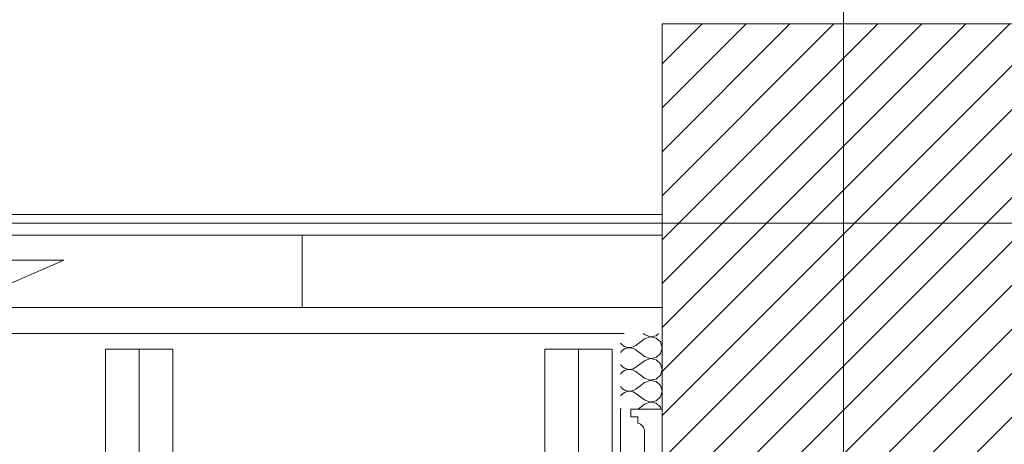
# Model space of a CAD drawing. Header units: millimetres. Extents: x -573548 to 674770, y -184010 to -47794.
# Tile 23 of 181: x 86023 to 87924, y -143847 to -143027. Entities that reach past the tile are written whole.
import ezdxf
from ezdxf.enums import TextEntityAlignment as Align

# ---------------------------------------------------------------- set-up
doc = ezdxf.new("R2010")
doc.units = ezdxf.units.MM
for name, color, linetype, lineweight in [('A.05 RZUT 1 PIĘTRA_is$0$detalokna_Nr_pióra__8', 8, 'Continuous', 9), ('A.05 RZUT 1 PIĘTRA_is$0$Drawing & Figure_Nr_pióra__18', 8, 'Continuous', 9), ('A.05 RZUT 1 PIĘTRA_is$0$Nowe_00 ZMIANY_Nr_pióra__59', 8, 'Continuous', 9), ('A.05 RZUT 1 PIĘTRA_is$0$Nowe_Drawing & Figure_Nr_pióra__59', 8, 'Continuous', 9), ('A.05 RZUT 1 PIĘTRA_is$0$Nowe_Structural - Bearing_Nr_pióra__59', 8, 'Continuous', 9), ('A.05 RZUT 1 PIĘTRA_is$0$OSIE_Nr_pióra__1', 8, 'Continuous', 9), ('A.05 RZUT 1 PIĘTRA_is$0$RURY SPUSTOWE_Nr_pióra__2', 8, 'Continuous', 9), ('A.05 RZUT 1 PIĘTRA_is$0$Structural - Bearing_Nr_pióra__21', 8, 'Continuous', 9), ('A.05 RZUT 1 PIĘTRA_is$0$Structural - Grid', 8, 'Continuous', 9), ('A.05 RZUT 1 PIĘTRA_is$0$Structural - Grid_Nr_pióra__17', 8, 'Continuous', 9), ('A.05 RZUT 1 PIĘTRA_is$0$WIDOK_Nr_pióra__1', 8, 'Continuous', 9), ('A.05 RZUT 1 PIĘTRA_is$0$WIDOK_Nr_pióra__3', 8, 'Continuous', 9), ('A.05 RZUT 1 PIĘTRA_is$0$wiezba_Nr_pióra__2', 8, 'Continuous', 9)]:
    doc.layers.add(name, color=color, linetype=linetype, lineweight=lineweight)
doc.styles.add('A.05 RZUT 1 PIĘTRA_is$0$STYL_AUTOMATYCZNY_1', font='arial.ttf')

# ---------------------------------------------------------------- blocks, each defined once
blk = doc.blocks.new('*X161')
at = {"layer": 'A.05 RZUT 1 PIĘTRA_is$0$Nowe_Drawing & Figure_Nr_pióra__59'}
for p, q in [((87513.7, -93635.1), (87510.6, -93632.9)), ((87513.7, -93635.1), (87524.4, -93639.2)), ((87524.4, -93639.2), (87535.7, -93637.1)), ((87535.7, -93637.1), (87540.3, -93632.9)), ((87467.3, -93651.4), (87470.1, -93654.8)), ((87470.1, -93654.8), (87474.9, -93658.1)), ((87491.8, -93658.9), (87496.9, -93656.1)), ((87513.7, -93643.5), (87496.9, -93656.1)), ((87524.4, -93639.4), (87513.7, -93643.5)), ((87535.7, -93641.6), (87524.4, -93639.4)), ((87544.1, -93649.3), (87535.7, -93641.6)), ((87547.3, -93660.3), (87544.1, -93649.3)), ((87470.1, -93665.8), (87467.3, -93669.3)), ((87474.9, -93662.6), (87470.1, -93665.8)), ((87474.9, -93658.1), (87480.4, -93660)), ((87480.4, -93660.7), (87474.9, -93662.6)), ((87480.4, -93660), (87486.1, -93660.2)), ((87486.1, -93660.4), (87480.4, -93660.7)), ((87486.1, -93660.2), (87491.8, -93658.9)), ((87491.8, -93661.7), (87486.1, -93660.4)), ((87496.9, -93664.5), (87491.8, -93661.7)), ((87513.7, -93677.1), (87496.9, -93664.5)), ((87535.7, -93679.1), (87544.1, -93671.4)), ((87544.1, -93671.4), (87547.3, -93660.3)), ((87467.3, -93693.4), (87470.1, -93696.8)), ((87513.7, -93685.5), (87496.9, -93698.1)), ((87513.7, -93677.1), (87524.4, -93681.2)), ((87524.4, -93681.4), (87513.7, -93685.5)), ((87524.4, -93681.2), (87535.7, -93679.1)), ((87535.7, -93683.6), (87524.4, -93681.4)), ((87544.1, -93691.3), (87535.7, -93683.6)), ((87547.3, -93702.3), (87544.1, -93691.3)), ((87470.1, -93707.8), (87467.3, -93711.3)), ((87470.1, -93696.8), (87474.9, -93700.1)), ((87474.9, -93704.6), (87470.1, -93707.8)), ((87474.9, -93700.1), (87480.4, -93702)), ((87480.4, -93702.7), (87474.9, -93704.6)), ((87480.4, -93702), (87486.1, -93702.2)), ((87486.1, -93702.4), (87480.4, -93702.7)), ((87486.1, -93702.2), (87491.8, -93700.9)), ((87491.8, -93703.7), (87486.1, -93702.4)), ((87491.8, -93700.9), (87496.9, -93698.1)), ((87496.9, -93706.5), (87491.8, -93703.7)), ((87513.7, -93719.1), (87496.9, -93706.5)), ((87535.7, -93721.1), (87544.1, -93713.4)), ((87544.1, -93713.4), (87547.3, -93702.3)), ((87513.7, -93727.5), (87496.9, -93740.1)), ((87513.7, -93719.1), (87524.4, -93723.2)), ((87524.4, -93723.4), (87513.7, -93727.5)), ((87524.4, -93723.2), (87535.7, -93721.1)), ((87535.7, -93725.6), (87524.4, -93723.4)), ((87544.1, -93733.3), (87535.7, -93725.6)), ((87467.3, -93735.4), (87470.1, -93738.8)), ((87470.1, -93749.8), (87467.3, -93753.3)), ((87470.1, -93738.8), (87474.9, -93742.1)), ((87474.9, -93746.6), (87470.1, -93749.8)), ((87474.9, -93742.1), (87480.4, -93744)), ((87480.4, -93744.7), (87474.9, -93746.6)), ((87480.4, -93744), (87486.1, -93744.2)), ((87486.1, -93744.4), (87480.4, -93744.7)), ((87486.1, -93744.2), (87491.8, -93742.9)), ((87491.8, -93745.7), (87486.1, -93744.4)), ((87491.8, -93742.9), (87496.9, -93740.1)), ((87496.9, -93748.5), (87491.8, -93745.7)), ((87513.7, -93761.1), (87496.9, -93748.5)), ((87547.3, -93744.3), (87544.1, -93733.3)), ((87544.1, -93755.4), (87547.3, -93744.3)), ((87513.7, -93769.5), (87501.1, -93779)), ((87513.7, -93761.1), (87524.4, -93765.2)), ((87524.4, -93765.4), (87513.7, -93769.5)), ((87524.4, -93765.2), (87535.7, -93763.1)), ((87535.7, -93767.6), (87524.4, -93765.4)), ((87535.7, -93763.1), (87544.1, -93755.4)), ((87544.1, -93775.3), (87535.7, -93767.6)), ((87467.3, -93777.4), (87468.6, -93779)), ((87545.2, -93779), (87544.1, -93775.3))]:
    blk.add_line(p, q, dxfattribs=at)
blk = doc.blocks.new('A.05 RZUT 1 PIĘTRA_is$0$Wypełnienie_6_1')
at = {"layer": 'A.05 RZUT 1 PIĘTRA_is$0$Nowe_Drawing & Figure_Nr_pióra__59'}
blk.add_blockref('*X161', (0, 0), dxfattribs=at)
blk = doc.blocks.new('A.05 RZUT 1 PIĘTRA_is$0$Standardowy znacznik osi_2')
at = {"layer": 'A.05 RZUT 1 PIĘTRA_is$0$Structural - Grid_Nr_pióra__17'}
blk.add_line((1000, 0), (17853.1, 0), dxfattribs=at)
at = {"layer": 'A.05 RZUT 1 PIĘTRA_is$0$Structural - Grid_Nr_pióra__17', "style": 'A.05 RZUT 1 PIĘTRA_is$0$STYL_AUTOMATYCZNY_1'}
for tag, p in [('AC_MarkerText_1_0', (5, -80)), ('AC_MarkerText_1_1', (19358.1, -80))]:
    blk.add_attdef(tag, text='', height=350, rotation=270, dxfattribs=at).set_placement(p, align=Align.TOP_CENTER)
blk = doc.blocks.new('A.05 RZUT 1 PIĘTRA_is$0$Standardowy znacznik osi_3')
at = {"layer": 'A.05 RZUT 1 PIĘTRA_is$0$Structural - Grid_Nr_pióra__17'}
blk.add_line((2962.2, 0), (40906.6, 0), dxfattribs=at)
at = {"layer": 'A.05 RZUT 1 PIĘTRA_is$0$Structural - Grid_Nr_pióra__17', "style": 'A.05 RZUT 1 PIĘTRA_is$0$STYL_AUTOMATYCZNY_1'}
for tag, p in [('AC_MarkerText_1_0', (-250, -335)), ('AC_MarkerText_1_1', (44118.7, -335))]:
    blk.add_attdef(tag, text='', height=350, rotation=180, dxfattribs=at).set_placement(p, align=Align.TOP_CENTER)
blk = doc.blocks.new('A.05 RZUT 1 PIĘTRA_is')
at = {"layer": 'A.05 RZUT 1 PIĘTRA_is$0$Drawing & Figure_Nr_pióra__18'}
h = blk.add_hatch(dxfattribs=at)
h.set_pattern_fill('Common_Brick_0001', color=256, style=0, pattern_type=2)
h.set_pattern_definition([(45, (0, 0), (-42.426407, 42.426407), [])])
h.paths.add_polyline_path([(87547.3, -93779), (87547.3, -93919), (87823.3, -93919), (88273.3, -93862.9), (88273.3, -93782.9), (91703.3, -93782.9), (91703.3, -94482.9), (91703.3, -97341), (91703.3, -98112.9), (91554.1, -98112.9), (91554.1, -98242.8), (91554.1, -98502.9), (91644.1, -98502.9), (91644.1, -98860.5), (91644.1, -98887.1), (91671.2, -98887.1), (91671.2, -98912.9), (91774.1, -98912.9), (91774.2, -98862.9), (91784.1, -98862.9), (91784.1, -98532.9), (92084.1, -98532.9), (92084.1, -98041), (92084.1, -98041), (92016.7, -98041), (91846.8, -98041), (91847.8, -97341), (91852.2, -94482.9), (91853.3, -93781.9), (91983.5, -93781.9), (92075.1, -93397.8), (92075.1, -93255.2), (92061.8, -93135.2), (92052.3, -93135.2, -0.383982), (92016.8, -93099.9), (92004.4, -93099.9), (92004.4, -93084.9, 1.205804), (91956.6, -93052.7), (91941.8, -93052.7), (91941.8, -93035.2), (91859.2, -93035.2), (90033.3, -93035.2), (89950.7, -93035.2), (89950.7, -93052.7), (89935.9, -93052.7, 0.263086), (89912.9, -93035.2), (89905, -93035.2, 0.761796), (89897.5, -93091.3), (89897.5, -93106.1), (89450.7, -93106.1), (89003.9, -93106.1), (89003.9, -93091.3, 0.761796), (88996.4, -93035.2), (88988.4, -93035.2, 0.263086), (88965.5, -93052.7), (88950.7, -93052.7), (88950.7, -93035.2), (87547.3, -93035.2), (87547.3, -93661)])
h.paths.add_polyline_path([(91854.1, -98374.7), (91714.1, -98374.7), (91714.1, -98365.3), (91847.9, -98234.7), (91854.1, -98234.7)], flags=0)
at = {"layer": 'A.05 RZUT 1 PIĘTRA_is$0$detalokna_Nr_pióra__8'}
blk.add_line((87474.1, -93632.9), (80878.4, -93632.9), dxfattribs=at)
at = {"layer": 'A.05 RZUT 1 PIĘTRA_is$0$Nowe_00 ZMIANY_Nr_pióra__59', "flags": 128}
blk.add_lwpolyline([(80832.4, -93582.9), (87547.3, -93582.9), (87547.3, -93919), (87664.1, -93919), (87664.1, -94629), (87547.3, -94629), (87547.3, -94769), (87547.3, -95942.8), (87664.1, -95942.8), (87664.1, -97452.8), (80832.4, -97452.8)], close=True, dxfattribs=at)
at = {"layer": 'A.05 RZUT 1 PIĘTRA_is$0$Nowe_Structural - Bearing_Nr_pióra__59'}
blk.add_line((87467.3, -94769), (87467.3, -93779), dxfattribs=at)
at = {"layer": 'A.05 RZUT 1 PIĘTRA_is$0$OSIE_Nr_pióra__1'}
for p, q in [((86537.9, -93662.9), (86537.9, -97433.6)), ((87386.3, -93662.9), (87386.3, -97433.6))]:
    blk.add_line(p, q, dxfattribs=at)
at = {"layer": 'A.05 RZUT 1 PIĘTRA_is$0$RURY SPUSTOWE_Nr_pióra__2'}
blk.add_lwpolyline([(85885.3, -93491.2), (86392.2, -93491.2), (86254.7, -93550.9)], dxfattribs=at)
at = {"layer": 'A.05 RZUT 1 PIĘTRA_is$0$Structural - Bearing_Nr_pióra__21'}
for q in [(87547.3, -93661), (88950.7, -93035.2)]:
    blk.add_line((87547.3, -93035.2), q, dxfattribs=at)
blk.add_lwpolyline([(87547.3, -93919), (87523.3, -93919), (87523.3, -93904, -0.436052), (87513.3, -93894.2), (87513.3, -93821.9, 0.371445), (87500.3, -93806), (87500.3, -93794), (87487.3, -93794), (87487.3, -93779), (87547.3, -93779), (87547.3, -93663.4)], format="xyb", dxfattribs=at)
at = {"layer": 'A.05 RZUT 1 PIĘTRA_is$0$WIDOK_Nr_pióra__1'}
blk.add_line((86852.4, -93582.9), (86852.4, -93442.9), dxfattribs=at)
for points in [[(87547.3, -93402.9), (80652.4, -93402.9), (80652.4, -97452.8)], [(87547.3, -93442.9), (80692.4, -93442.9), (80692.4, -97452.8)]]:
    blk.add_lwpolyline(points, dxfattribs=at)
at = {"layer": 'A.05 RZUT 1 PIĘTRA_is$0$WIDOK_Nr_pióra__3'}
blk.add_lwpolyline([(87547.3, -93582.9), (80832.4, -93582.9), (80832.4, -97452.8)], dxfattribs=at)
at = {"layer": 'A.05 RZUT 1 PIĘTRA_is$0$wiezba_Nr_pióra__2'}
for p, q in [((86472.9, -97433.6), (86472.9, -93662.9)), ((86602.9, -93662.9), (86472.9, -93662.9)), ((86602.9, -97433.6), (86602.9, -93662.9)), ((87321.3, -93662.9), (87321.3, -97433.6)), ((87451.3, -93662.9), (87321.3, -93662.9)), ((87451.3, -93662.9), (87451.3, -97433.6))]:
    blk.add_line(p, q, dxfattribs=at)
at = {"layer": 'A.05 RZUT 1 PIĘTRA_is$0$Nowe_Drawing & Figure_Nr_pióra__59'}
blk.add_blockref('A.05 RZUT 1 PIĘTRA_is$0$Wypełnienie_6_1', (0, 0), dxfattribs=at)
at = {"layer": 'A.05 RZUT 1 PIĘTRA_is$0$Structural - Grid', "zscale": 1000}
for name, p, rotation in [('A.05 RZUT 1 PIĘTRA_is$0$Standardowy znacznik osi_2', (87897.3, -108395.1), 90), ('A.05 RZUT 1 PIĘTRA_is$0$Standardowy znacznik osi_3', (121686.6, -93420.2), 180)]:
    blk.add_blockref(name, p, dxfattribs=dict(at, rotation=rotation))

msp = doc.modelspace()

# ---------------------------------------------------------------- block references
at = {"color": 150}
msp.add_blockref('A.05 RZUT 1 PIĘTRA_is', (-284.351, -50000), dxfattribs=at)

doc.saveas('drawing.dxf')
